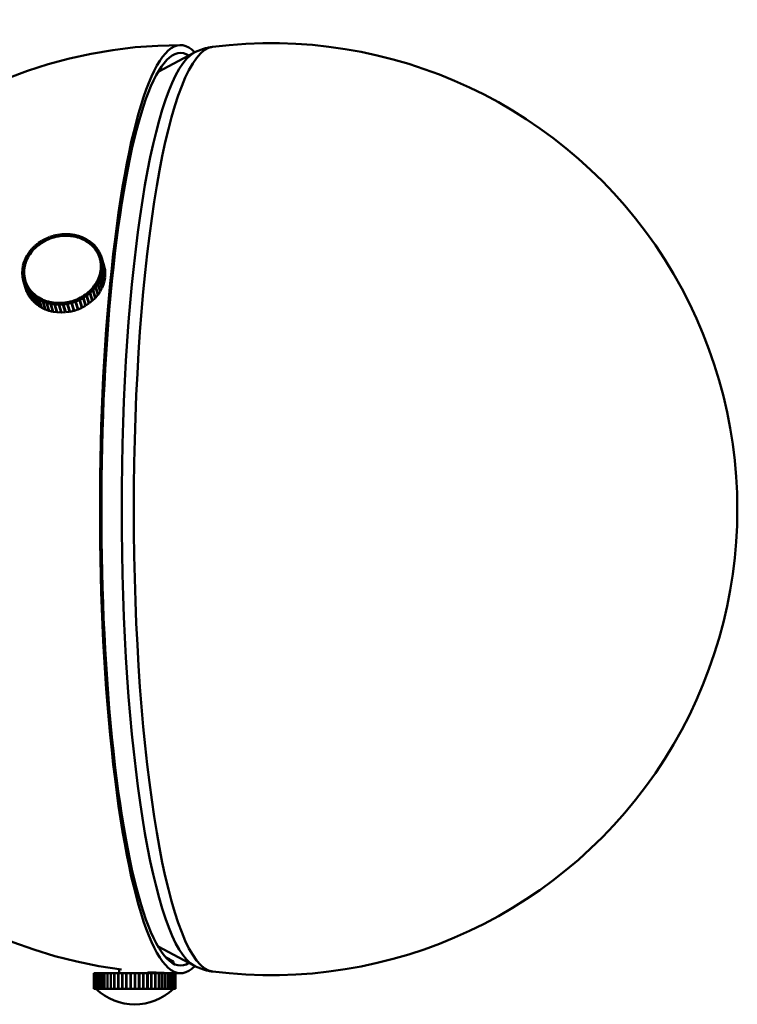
# Model space of a CAD drawing. Header units: millimetres. Extents: x 368 to 2623, y 481 to 1710.
# Tile 22 of 23: x 2531 to 2623, y 1259 to 1386. Entities that reach past the tile are written whole.
import ezdxf

# ---------------------------------------------------------------- set-up
doc = ezdxf.new("R2010")
doc.units = ezdxf.units.MM
doc.header["$LTSCALE"] = 11
doc.layers.add('Widoczne (ISO)', color=7, linetype='Continuous', lineweight=50)
doc.layers.add('Widoczne wąskie (ISO)', color=7, linetype='Continuous', lineweight=50)

msp = doc.modelspace()

# ---------------------------------------------------------------- linework, layer by layer
at = {"layer": 'Widoczne (ISO)'}
for p, q in [((2548.77, 1379.55), (2553.36, 1381.99)), ((2533.34, 1357.5), (2533.76, 1357.77)), ((2533.89, 1357.6), (2533.76, 1357.77)), ((2533.8, 1357.8), (2534.23, 1358.03)), ((2533.91, 1357.62), (2533.8, 1357.8)), ((2533.83, 1357.67), (2533.8, 1357.8)), ((2533.91, 1357.62), (2534.13, 1357.73)), ((2534.13, 1357.73), (2534.35, 1357.85)), ((2534.35, 1357.85), (2534.23, 1358.03)), ((2534.28, 1358.05), (2534.74, 1358.25)), ((2534.37, 1357.86), (2534.28, 1358.05)), ((2534.33, 1357.88), (2534.28, 1358.05)), ((2534.35, 1357.85), (2534.35, 1357.85)), ((2534.37, 1357.86), (2534.6, 1357.96)), ((2534.37, 1357.86), (2534.37, 1357.86)), ((2534.6, 1357.96), (2534.83, 1358.06)), ((2534.83, 1358.06), (2534.74, 1358.25)), ((2534.79, 1358.27), (2535.26, 1358.42)), ((2534.85, 1358.07), (2534.79, 1358.27)), ((2534.85, 1358.06), (2534.79, 1358.27)), ((2534.83, 1358.06), (2534.83, 1358.05)), ((2534.85, 1358.07), (2535.09, 1358.14)), ((2534.85, 1358.06), (2534.85, 1358.07)), ((2535.09, 1358.14), (2535.33, 1358.22)), ((2535.33, 1358.22), (2535.26, 1358.42)), ((2535.31, 1358.44), (2535.8, 1358.55)), ((2535.35, 1358.23), (2535.31, 1358.44)), ((2535.33, 1358.22), (2535.33, 1358.22)), ((2535.35, 1358.23), (2535.6, 1358.28)), ((2535.35, 1358.22), (2535.35, 1358.23)), ((2535.6, 1358.28), (2535.84, 1358.34)), ((2535.8, 1358.55), (2535.86, 1358.34)), ((2535.84, 1358.34), (2535.8, 1358.55)), ((2535.84, 1358.34), (2535.84, 1358.33)), ((2535.85, 1358.56), (2536.34, 1358.62)), ((2535.86, 1358.34), (2535.85, 1358.56)), ((2535.86, 1358.34), (2536.11, 1358.38)), ((2535.86, 1358.34), (2535.86, 1358.34)), ((2536.11, 1358.38), (2536.36, 1358.41)), ((2536.34, 1358.62), (2536.38, 1358.48)), ((2536.36, 1358.41), (2536.34, 1358.62)), ((2536.36, 1358.41), (2536.36, 1358.4)), ((2536.38, 1358.41), (2536.39, 1358.63)), ((2536.38, 1358.41), (2536.63, 1358.42)), ((2536.38, 1358.41), (2536.38, 1358.41)), ((2536.39, 1358.63), (2536.88, 1358.65)), ((2536.63, 1358.42), (2536.87, 1358.43)), ((2536.87, 1358.43), (2536.88, 1358.65)), ((2536.87, 1358.43), (2536.87, 1358.43)), ((2536.88, 1358.65), (2536.91, 1358.54)), ((2536.9, 1358.43), (2536.93, 1358.65)), ((2536.9, 1358.43), (2537.14, 1358.42)), ((2536.9, 1358.43), (2536.9, 1358.43)), ((2536.93, 1358.65), (2537.42, 1358.63)), ((2537.14, 1358.42), (2537.39, 1358.41)), ((2537.39, 1358.41), (2537.42, 1358.63)), ((2537.39, 1358.41), (2537.39, 1358.41)), ((2537.41, 1358.41), (2537.47, 1358.62)), ((2537.41, 1358.41), (2537.65, 1358.37)), ((2537.41, 1358.4), (2537.41, 1358.41)), ((2537.42, 1358.63), (2537.45, 1358.54)), ((2537.47, 1358.62), (2537.95, 1358.55)), ((2537.65, 1358.37), (2537.89, 1358.34)), ((2537.89, 1358.34), (2537.95, 1358.55)), ((2537.89, 1358.34), (2537.89, 1358.33)), ((2537.91, 1358.34), (2538, 1358.55)), ((2537.91, 1358.34), (2538.14, 1358.28)), ((2537.91, 1358.33), (2537.91, 1358.34)), ((2537.95, 1358.55), (2537.97, 1358.48)), ((2538, 1358.55), (2538.46, 1358.43)), ((2538.14, 1358.28), (2538.38, 1358.22)), ((2538.38, 1358.22), (2538.46, 1358.43)), ((2538.38, 1358.22), (2538.38, 1358.22)), ((2538.4, 1358.22), (2538.51, 1358.42)), ((2538.4, 1358.22), (2538.62, 1358.14)), ((2538.4, 1358.21), (2538.4, 1358.22)), ((2538.46, 1358.43), (2538.48, 1358.37)), ((2538.51, 1358.42), (2538.95, 1358.26)), ((2538.62, 1358.14), (2538.84, 1358.06)), ((2538.84, 1358.06), (2538.95, 1358.26)), ((2538.84, 1358.06), (2538.84, 1358.05)), ((2538.86, 1358.05), (2538.99, 1358.25)), ((2538.86, 1358.05), (2539.07, 1357.95)), ((2538.86, 1358.05), (2538.86, 1358.05)), ((2538.95, 1358.26), (2538.97, 1358.21)), ((2538.99, 1358.25), (2539.41, 1358.05)), ((2539.07, 1357.95), (2539.28, 1357.86)), ((2539.28, 1357.86), (2539.41, 1358.05)), ((2539.28, 1357.86), (2539.28, 1357.85)), ((2539.3, 1357.85), (2539.45, 1358.03)), ((2539.3, 1357.85), (2539.49, 1357.73)), ((2539.3, 1357.84), (2539.3, 1357.85)), ((2539.41, 1358.05), (2539.43, 1358)), ((2539.45, 1358.03), (2539.84, 1357.79)), ((2539.49, 1357.73), (2539.69, 1357.61)), ((2539.69, 1357.61), (2539.84, 1357.79)), ((2539.71, 1357.6), (2539.88, 1357.77)), ((2539.84, 1357.79), (2539.86, 1357.74)), ((2539.88, 1357.77), (2540.23, 1357.49)), ((2532.21, 1356.4), (2532.51, 1356.76)), ((2532.4, 1356.28), (2532.55, 1356.46)), ((2532.71, 1356.64), (2532.51, 1356.76)), ((2532.55, 1356.8), (2532.89, 1357.13)), ((2532.72, 1356.66), (2532.55, 1356.8)), ((2532.57, 1356.73), (2532.55, 1356.8)), ((2532.55, 1356.46), (2532.71, 1356.64)), ((2532.71, 1356.64), (2532.71, 1356.64)), ((2532.72, 1356.66), (2532.9, 1356.83)), ((2532.72, 1356.65), (2532.72, 1356.66)), ((2533.07, 1357), (2532.89, 1357.13)), ((2532.9, 1356.83), (2533.07, 1357)), ((2532.93, 1357.16), (2533.31, 1357.47)), ((2533.08, 1357.01), (2532.93, 1357.16)), ((2532.95, 1357.09), (2532.93, 1357.16)), ((2533.07, 1357), (2533.07, 1356.99)), ((2533.08, 1357.01), (2533.27, 1357.16)), ((2533.09, 1357.01), (2533.08, 1357.01)), ((2533.27, 1357.16), (2533.46, 1357.32)), ((2533.46, 1357.32), (2533.31, 1357.47)), ((2533.48, 1357.33), (2533.34, 1357.5)), ((2533.37, 1357.4), (2533.34, 1357.5)), ((2533.46, 1357.32), (2533.47, 1357.31)), ((2533.48, 1357.33), (2533.69, 1357.47)), ((2533.48, 1357.33), (2533.48, 1357.33)), ((2533.69, 1357.47), (2533.89, 1357.6)), ((2533.89, 1357.6), (2533.89, 1357.6)), ((2533.92, 1357.61), (2533.91, 1357.62)), ((2539.69, 1357.61), (2539.69, 1357.6)), ((2539.71, 1357.6), (2539.88, 1357.46)), ((2539.71, 1357.59), (2539.71, 1357.6)), ((2539.88, 1357.46), (2540.06, 1357.32)), ((2540.06, 1357.32), (2540.23, 1357.49)), ((2540.06, 1357.32), (2540.07, 1357.31)), ((2540.08, 1357.31), (2540.27, 1357.46)), ((2540.08, 1357.31), (2540.24, 1357.16)), ((2540.08, 1357.3), (2540.08, 1357.31)), ((2540.23, 1357.49), (2540.25, 1357.45)), ((2540.24, 1357.16), (2540.4, 1357)), ((2540.27, 1357.46), (2540.59, 1357.16)), ((2540.4, 1357), (2540.59, 1357.16)), ((2540.4, 1357), (2540.4, 1356.99)), ((2540.41, 1356.99), (2540.61, 1357.12)), ((2540.41, 1356.99), (2540.55, 1356.82)), ((2540.41, 1356.97), (2540.41, 1356.99)), ((2540.55, 1356.82), (2540.69, 1356.65)), ((2540.59, 1357.16), (2540.6, 1357.11)), ((2540.61, 1357.12), (2540.89, 1356.79)), ((2540.69, 1356.65), (2540.89, 1356.79)), ((2540.69, 1356.65), (2540.69, 1356.63)), ((2540.7, 1356.63), (2540.92, 1356.75)), ((2540.7, 1356.63), (2540.81, 1356.45)), ((2540.7, 1356.62), (2540.7, 1356.63)), ((2540.81, 1356.45), (2540.93, 1356.27)), ((2540.89, 1356.79), (2540.9, 1356.75)), ((2540.92, 1356.75), (2541.15, 1356.39)), ((2531.49, 1355.07), (2531.66, 1355.49)), ((2531.89, 1355.43), (2531.66, 1355.49)), ((2531.67, 1355.53), (2531.89, 1355.94)), ((2531.9, 1355.45), (2531.67, 1355.53)), ((2531.69, 1355.48), (2531.67, 1355.53)), ((2531.72, 1355.02), (2531.8, 1355.22)), ((2531.8, 1355.22), (2531.89, 1355.43)), ((2532.11, 1355.86), (2531.89, 1355.94)), ((2531.89, 1355.43), (2531.89, 1355.43)), ((2531.9, 1355.45), (2532.01, 1355.66)), ((2531.9, 1355.45), (2531.9, 1355.45)), ((2531.92, 1355.98), (2532.18, 1356.36)), ((2532.13, 1355.88), (2531.92, 1355.98)), ((2531.93, 1355.92), (2531.92, 1355.98)), ((2532.01, 1355.66), (2532.11, 1355.86)), ((2532.11, 1355.86), (2532.12, 1355.85)), ((2532.13, 1355.88), (2532.26, 1356.07)), ((2532.13, 1355.87), (2532.13, 1355.88)), ((2532.39, 1356.26), (2532.18, 1356.36)), ((2532.4, 1356.28), (2532.21, 1356.4)), ((2532.23, 1356.34), (2532.21, 1356.4)), ((2532.26, 1356.07), (2532.39, 1356.26)), ((2532.39, 1356.26), (2532.39, 1356.26)), ((2532.4, 1356.27), (2532.4, 1356.28)), ((2540.93, 1356.27), (2541.15, 1356.39)), ((2540.93, 1356.27), (2540.94, 1356.24)), ((2540.94, 1356.25), (2541.17, 1356.35)), ((2540.94, 1356.25), (2541.03, 1356.06)), ((2540.95, 1356.22), (2540.94, 1356.25)), ((2541.03, 1356.06), (2541.12, 1355.87)), ((2541.12, 1355.87), (2541.35, 1355.97)), ((2541.12, 1355.87), (2541.14, 1355.8)), ((2541.13, 1355.85), (2541.37, 1355.93)), ((2541.13, 1355.85), (2541.2, 1355.65)), ((2541.15, 1355.77), (2541.13, 1355.85)), ((2541.15, 1356.39), (2541.16, 1356.35)), ((2541.17, 1356.35), (2541.35, 1355.97)), ((2541.2, 1355.65), (2541.27, 1355.44)), ((2541.23, 1355.54), (2541.28, 1355.38)), ((2541.27, 1355.44), (2541.5, 1355.52)), ((2541.27, 1355.42), (2541.52, 1355.48)), ((2541.27, 1355.44), (2541.27, 1355.42)), ((2541.27, 1355.42), (2541.31, 1355.21)), ((2541.31, 1355.21), (2541.36, 1355.01)), ((2541.35, 1355.97), (2541.36, 1355.92)), ((2541.37, 1355.93), (2541.5, 1355.52)), ((2541.5, 1355.52), (2541.8, 1354.52)), ((2541.82, 1354.48), (2541.52, 1355.48)), ((2541.52, 1355.48), (2541.6, 1355.06)), ((2531.25, 1353.65), (2531.27, 1354.08)), ((2531.27, 1354.13), (2531.34, 1354.56)), ((2531.52, 1354.11), (2531.27, 1354.13)), ((2531.28, 1354.08), (2531.27, 1354.13)), ((2531.51, 1354.09), (2531.27, 1354.08)), ((2531.59, 1354.55), (2531.34, 1354.56)), ((2531.35, 1354.6), (2531.47, 1355.03)), ((2531.59, 1354.57), (2531.35, 1354.6)), ((2531.36, 1354.56), (2531.35, 1354.6)), ((2531.71, 1355), (2531.47, 1355.03)), ((2531.72, 1355.02), (2531.49, 1355.07)), ((2531.5, 1355.03), (2531.49, 1355.07)), ((2531.5, 1353.88), (2531.51, 1354.09)), ((2531.51, 1354.09), (2531.52, 1354.08)), ((2531.52, 1354.11), (2531.55, 1354.33)), ((2531.52, 1354.1), (2531.52, 1354.11)), ((2531.55, 1354.33), (2531.59, 1354.55)), ((2531.59, 1354.57), (2531.65, 1354.78)), ((2531.59, 1354.56), (2531.59, 1354.57)), ((2531.59, 1354.55), (2531.59, 1354.53)), ((2531.65, 1354.78), (2531.71, 1355)), ((2531.71, 1355), (2531.71, 1354.99)), ((2531.72, 1355.01), (2531.72, 1355.02)), ((2541.37, 1354.08), (2541.34, 1353.87)), ((2541.36, 1355.01), (2541.6, 1355.06)), ((2541.36, 1354.98), (2541.61, 1355.02)), ((2541.36, 1355.01), (2541.36, 1354.99)), ((2541.36, 1354.98), (2541.38, 1354.77)), ((2541.37, 1354.08), (2541.62, 1354.07)), ((2541.38, 1354.77), (2541.39, 1354.56)), ((2541.39, 1354.54), (2541.38, 1354.32)), ((2541.38, 1354.32), (2541.38, 1354.1)), ((2541.38, 1354.1), (2541.62, 1354.12)), ((2541.38, 1354.1), (2541.38, 1354.08)), ((2541.39, 1354.56), (2541.64, 1354.59)), ((2541.39, 1354.56), (2541.4, 1354.54)), ((2541.39, 1354.54), (2541.64, 1354.55)), ((2541.62, 1354.07), (2541.55, 1353.64)), ((2541.6, 1355.06), (2541.9, 1354.06)), ((2541.91, 1354.02), (2541.61, 1355.02)), ((2541.61, 1355.02), (2541.64, 1354.59)), ((2541.64, 1354.55), (2541.62, 1354.12)), ((2541.62, 1354.12), (2541.92, 1353.12)), ((2541.92, 1353.07), (2541.62, 1354.07)), ((2541.64, 1354.59), (2541.94, 1353.59)), ((2541.94, 1353.55), (2541.64, 1354.55)), ((2541.8, 1354.52), (2541.8, 1354.52)), ((2541.9, 1354.06), (2541.82, 1354.48)), ((2541.89, 1354.06), (2541.9, 1354.06)), ((2541.94, 1353.59), (2541.91, 1354.02)), ((2531.5, 1353.66), (2531.25, 1353.65)), ((2531.26, 1353.61), (2531.25, 1353.65)), ((2531.5, 1353.64), (2531.25, 1353.61)), ((2531.28, 1353.18), (2531.25, 1353.61)), ((2531.53, 1353.21), (2531.28, 1353.18)), ((2531.3, 1353.14), (2531.28, 1353.18)), ((2531.53, 1353.19), (2531.29, 1353.14)), ((2531.37, 1352.72), (2531.29, 1353.14)), ((2531.62, 1352.77), (2531.37, 1352.72)), ((2531.39, 1352.68), (2531.37, 1352.72)), ((2531.62, 1352.75), (2531.38, 1352.68)), ((2531.38, 1352.68), (2531.69, 1351.68)), ((2531.52, 1352.27), (2531.38, 1352.68)), ((2531.5, 1353.66), (2531.5, 1353.88)), ((2531.5, 1353.64), (2531.5, 1353.66)), ((2531.5, 1353.64), (2531.5, 1353.62)), ((2531.51, 1353.43), (2531.5, 1353.64)), ((2531.53, 1353.21), (2531.51, 1353.43)), ((2531.54, 1353.17), (2531.53, 1353.21)), ((2531.53, 1353.19), (2531.54, 1353.15)), ((2531.57, 1352.98), (2531.53, 1353.19)), ((2531.62, 1352.77), (2531.57, 1352.98)), ((2531.63, 1352.73), (2531.62, 1352.77)), ((2531.69, 1352.55), (2531.62, 1352.75)), ((2531.66, 1352.66), (2531.67, 1352.61)), ((2540.99, 1352.74), (2540.88, 1352.54)), ((2540.99, 1352.74), (2541.21, 1352.67)), ((2541.09, 1352.97), (2541, 1352.76)), ((2541, 1352.76), (2541.01, 1352.74)), ((2541, 1352.76), (2541.23, 1352.71)), ((2541.21, 1352.67), (2541, 1352.26)), ((2541.17, 1353.18), (2541.09, 1352.97)), ((2541.17, 1353.18), (2541.4, 1353.13)), ((2541.24, 1353.42), (2541.18, 1353.2)), ((2541.18, 1353.2), (2541.19, 1353.18)), ((2541.18, 1353.2), (2541.42, 1353.17)), ((2541.51, 1351.67), (2541.21, 1352.67)), ((2541.4, 1353.13), (2541.23, 1352.71)), ((2541.23, 1352.71), (2541.53, 1351.71)), ((2541.3, 1353.63), (2541.24, 1353.42)), ((2541.34, 1353.87), (2541.3, 1353.65)), ((2541.3, 1353.65), (2541.31, 1353.63)), ((2541.3, 1353.65), (2541.55, 1353.64)), ((2541.3, 1353.63), (2541.54, 1353.6)), ((2541.7, 1352.13), (2541.4, 1353.13)), ((2541.54, 1353.6), (2541.42, 1353.17)), ((2541.42, 1353.17), (2541.72, 1352.17)), ((2541.84, 1352.6), (2541.54, 1353.6)), ((2541.55, 1353.64), (2541.85, 1352.64)), ((2541.85, 1352.64), (2541.92, 1353.07)), ((2541.91, 1353.11), (2541.92, 1353.12)), ((2541.92, 1353.12), (2541.94, 1353.55)), ((2541.93, 1353.59), (2541.94, 1353.59)), ((2531.76, 1352.35), (2531.52, 1352.27)), ((2531.82, 1351.27), (2531.52, 1352.27)), ((2531.77, 1352.33), (2531.54, 1352.23)), ((2531.54, 1352.23), (2531.84, 1351.23)), ((2531.72, 1351.85), (2531.54, 1352.23)), ((2531.76, 1352.35), (2531.69, 1352.55)), ((2531.69, 1351.68), (2531.82, 1351.27)), ((2531.95, 1351.94), (2531.72, 1351.85)), ((2532.02, 1350.85), (2531.72, 1351.85)), ((2531.96, 1351.93), (2531.74, 1351.81)), ((2531.74, 1351.81), (2532.04, 1350.81)), ((2531.97, 1351.45), (2531.74, 1351.81)), ((2531.76, 1352.33), (2531.76, 1352.35)), ((2531.86, 1352.14), (2531.77, 1352.33)), ((2531.95, 1351.94), (2531.86, 1352.14)), ((2531.96, 1351.92), (2531.95, 1351.94)), ((2532.08, 1351.74), (2531.96, 1351.93)), ((2532.19, 1351.56), (2531.97, 1351.45)), ((2532.27, 1350.45), (2531.97, 1351.45)), ((2532.2, 1351.55), (2532, 1351.41)), ((2532, 1351.41), (2532.3, 1350.41)), ((2532.27, 1351.07), (2532, 1351.41)), ((2532.19, 1351.56), (2532.08, 1351.74)), ((2532.2, 1351.54), (2532.19, 1351.56)), ((2532.34, 1351.38), (2532.2, 1351.55)), ((2532.48, 1351.21), (2532.34, 1351.38)), ((2540.17, 1351.54), (2539.99, 1351.37)), ((2540.34, 1351.4), (2540, 1351.07)), ((2540.17, 1351.54), (2540.34, 1351.4)), ((2540.33, 1351.74), (2540.18, 1351.55)), ((2540.18, 1351.55), (2540.19, 1351.52)), ((2540.18, 1351.55), (2540.38, 1351.44)), ((2540.49, 1351.92), (2540.33, 1351.74)), ((2540.64, 1350.4), (2540.34, 1351.4)), ((2540.68, 1351.8), (2540.38, 1351.44)), ((2540.38, 1351.44), (2540.68, 1350.44)), ((2540.49, 1351.92), (2540.68, 1351.8)), ((2540.63, 1352.13), (2540.5, 1351.94)), ((2540.5, 1351.94), (2540.51, 1351.9)), ((2540.5, 1351.94), (2540.71, 1351.84)), ((2540.76, 1352.32), (2540.63, 1352.13)), ((2540.98, 1350.8), (2540.68, 1351.8)), ((2540.97, 1352.22), (2540.71, 1351.84)), ((2540.71, 1351.84), (2541.01, 1350.84)), ((2540.76, 1352.32), (2540.97, 1352.22)), ((2540.88, 1352.54), (2540.77, 1352.34)), ((2540.77, 1352.34), (2540.78, 1352.31)), ((2540.77, 1352.34), (2541, 1352.26)), ((2541.27, 1351.22), (2540.97, 1352.22)), ((2541, 1352.26), (2541.3, 1351.26)), ((2541.3, 1351.26), (2541.51, 1351.67)), ((2541.5, 1351.72), (2541.53, 1351.71)), ((2541.53, 1351.71), (2541.7, 1352.13)), ((2541.69, 1352.17), (2541.72, 1352.17)), ((2541.72, 1352.17), (2541.84, 1352.6)), ((2541.83, 1352.64), (2541.85, 1352.64)), ((2531.82, 1351.27), (2531.82, 1351.27)), ((2531.84, 1351.23), (2532.02, 1350.85)), ((2532.03, 1350.85), (2532.02, 1350.85)), ((2532.04, 1350.81), (2532.27, 1350.45)), ((2532.48, 1351.21), (2532.27, 1351.07)), ((2532.57, 1350.07), (2532.27, 1351.07)), ((2532.29, 1350.45), (2532.27, 1350.45)), ((2532.49, 1351.19), (2532.3, 1351.04)), ((2532.3, 1351.04), (2532.6, 1350.04)), ((2532.62, 1350.73), (2532.3, 1351.04)), ((2532.3, 1350.41), (2532.57, 1350.07)), ((2532.49, 1351.19), (2532.48, 1351.21)), ((2532.65, 1351.04), (2532.49, 1351.19)), ((2532.81, 1350.89), (2532.62, 1350.73)), ((2532.92, 1349.73), (2532.62, 1350.73)), ((2532.81, 1350.89), (2532.65, 1351.04)), ((2532.83, 1350.87), (2532.65, 1350.71)), ((2532.65, 1350.71), (2532.96, 1349.71)), ((2533.01, 1350.43), (2532.65, 1350.71)), ((2532.82, 1350.86), (2532.81, 1350.89)), ((2533, 1350.74), (2532.83, 1350.87)), ((2533.18, 1350.6), (2533, 1350.74)), ((2533.18, 1350.6), (2533.01, 1350.43)), ((2533.31, 1349.43), (2533.01, 1350.43)), ((2533.2, 1350.59), (2533.05, 1350.41)), ((2533.05, 1350.41), (2533.35, 1349.41)), ((2533.44, 1350.17), (2533.05, 1350.41)), ((2533.19, 1350.58), (2533.18, 1350.6)), ((2533.39, 1350.47), (2533.2, 1350.59)), ((2533.59, 1350.35), (2533.39, 1350.47)), ((2533.59, 1350.35), (2533.44, 1350.17)), ((2533.74, 1349.17), (2533.44, 1350.17)), ((2533.61, 1350.34), (2533.48, 1350.15)), ((2533.48, 1350.15), (2533.78, 1349.15)), ((2533.9, 1349.95), (2533.48, 1350.15)), ((2533.6, 1350.32), (2533.59, 1350.35)), ((2533.82, 1350.24), (2533.61, 1350.34)), ((2534.03, 1350.14), (2533.82, 1350.24)), ((2534.03, 1350.14), (2533.9, 1349.95)), ((2534.05, 1350.14), (2533.94, 1349.93)), ((2534.04, 1350.11), (2534.03, 1350.14)), ((2534.27, 1350.06), (2534.05, 1350.14)), ((2538.04, 1350.13), (2537.8, 1350.05)), ((2538.04, 1350.13), (2538.1, 1349.93)), ((2538.29, 1350.24), (2538.06, 1350.14)), ((2538.06, 1350.14), (2538.36, 1349.14)), ((2538.06, 1350.14), (2538.15, 1349.95)), ((2538.61, 1350.14), (2538.15, 1349.95)), ((2538.52, 1350.34), (2538.29, 1350.24)), ((2538.52, 1350.34), (2538.61, 1350.14)), ((2538.76, 1350.46), (2538.54, 1350.35)), ((2538.54, 1350.35), (2538.58, 1350.2)), ((2538.54, 1350.35), (2538.65, 1350.17)), ((2538.91, 1349.14), (2538.61, 1350.14)), ((2539.09, 1350.4), (2538.65, 1350.17)), ((2538.65, 1350.17), (2538.95, 1349.17)), ((2538.98, 1350.58), (2538.76, 1350.46)), ((2538.98, 1350.58), (2539.09, 1350.4)), ((2539.2, 1350.73), (2539, 1350.59)), ((2539, 1350.59), (2539.02, 1350.51)), ((2539, 1350.59), (2539.13, 1350.43)), ((2539.39, 1349.4), (2539.09, 1350.4)), ((2539.54, 1350.7), (2539.13, 1350.43)), ((2539.13, 1350.43), (2539.43, 1349.43)), ((2539.41, 1350.87), (2539.2, 1350.73)), ((2539.41, 1350.87), (2539.54, 1350.7)), ((2539.61, 1351.03), (2539.43, 1350.88)), ((2539.43, 1350.88), (2539.44, 1350.82)), ((2539.43, 1350.88), (2539.58, 1350.73)), ((2539.84, 1349.7), (2539.54, 1350.7)), ((2539.96, 1351.03), (2539.58, 1350.73)), ((2539.58, 1350.73), (2539.88, 1349.73)), ((2539.8, 1351.19), (2539.61, 1351.03)), ((2539.8, 1351.19), (2539.96, 1351.03)), ((2539.99, 1351.37), (2539.82, 1351.2)), ((2539.82, 1351.2), (2539.84, 1351.16)), ((2539.82, 1351.2), (2540, 1351.07)), ((2540.26, 1350.03), (2539.96, 1351.03)), ((2540, 1351.07), (2540.3, 1350.07)), ((2540.24, 1350.11), (2540.3, 1350.07)), ((2540.3, 1350.07), (2540.64, 1350.4)), ((2540.62, 1350.47), (2540.68, 1350.44)), ((2540.68, 1350.44), (2540.98, 1350.8)), ((2540.96, 1350.86), (2541.01, 1350.84)), ((2541.01, 1350.84), (2541.27, 1351.22)), ((2541.26, 1351.28), (2541.3, 1351.26)), ((2532.59, 1350.08), (2532.57, 1350.07)), ((2532.6, 1350.04), (2532.92, 1349.73)), ((2532.94, 1349.75), (2532.92, 1349.73)), ((2532.96, 1349.71), (2533.31, 1349.43)), ((2533.33, 1349.45), (2533.31, 1349.43)), ((2533.35, 1349.41), (2533.74, 1349.17)), ((2533.76, 1349.2), (2533.74, 1349.17)), ((2533.78, 1349.15), (2534.2, 1348.95)), ((2534.2, 1348.95), (2533.9, 1349.95)), ((2533.94, 1349.93), (2534.24, 1348.93)), ((2534.38, 1349.78), (2533.94, 1349.93)), ((2534.22, 1348.99), (2534.2, 1348.95)), ((2534.24, 1348.93), (2534.68, 1348.78)), ((2534.49, 1349.98), (2534.27, 1350.06)), ((2534.49, 1349.98), (2534.38, 1349.78)), ((2534.68, 1348.78), (2534.38, 1349.78)), ((2534.51, 1349.97), (2534.43, 1349.76)), ((2534.43, 1349.76), (2534.73, 1348.76)), ((2534.89, 1349.65), (2534.43, 1349.76)), ((2534.5, 1349.95), (2534.49, 1349.98)), ((2534.75, 1349.92), (2534.51, 1349.97)), ((2534.98, 1349.86), (2534.75, 1349.92)), ((2534.98, 1349.86), (2534.89, 1349.65)), ((2535.19, 1348.65), (2534.89, 1349.65)), ((2535, 1349.86), (2534.94, 1349.64)), ((2534.94, 1349.64), (2535.24, 1348.64)), ((2535.42, 1349.57), (2534.94, 1349.64)), ((2534.99, 1349.82), (2534.98, 1349.86)), ((2535.24, 1349.82), (2535, 1349.86)), ((2535.48, 1349.79), (2535.24, 1349.82)), ((2535.48, 1349.79), (2535.42, 1349.57)), ((2535.72, 1348.57), (2535.42, 1349.57)), ((2535.5, 1349.79), (2535.47, 1349.57)), ((2535.47, 1349.57), (2535.77, 1348.57)), ((2535.96, 1349.55), (2535.47, 1349.57)), ((2535.49, 1349.74), (2535.48, 1349.79)), ((2535.75, 1349.77), (2535.5, 1349.79)), ((2535.99, 1349.76), (2535.75, 1349.77)), ((2535.99, 1349.76), (2535.96, 1349.55)), ((2536.26, 1348.55), (2535.96, 1349.55)), ((2536.01, 1349.69), (2535.99, 1349.76)), ((2536.02, 1349.76), (2536.01, 1349.55)), ((2536.5, 1349.57), (2536.01, 1349.55)), ((2536.01, 1349.55), (2536.31, 1348.55)), ((2536.26, 1349.77), (2536.02, 1349.76)), ((2536.51, 1349.79), (2536.26, 1349.77)), ((2536.51, 1349.79), (2536.5, 1349.57)), ((2536.8, 1348.57), (2536.5, 1349.57)), ((2536.54, 1349.68), (2536.51, 1349.79)), ((2536.78, 1349.82), (2536.53, 1349.79)), ((2536.53, 1349.79), (2536.55, 1349.57)), ((2537.04, 1349.64), (2536.55, 1349.57)), ((2536.55, 1349.57), (2536.85, 1348.57)), ((2537.03, 1349.85), (2536.78, 1349.82)), ((2537.33, 1348.85), (2537.03, 1349.85)), ((2537.03, 1349.85), (2537.04, 1349.64)), ((2537.34, 1348.64), (2537.04, 1349.64)), ((2537.29, 1349.91), (2537.05, 1349.86)), ((2537.05, 1349.86), (2537.09, 1349.65)), ((2537.58, 1349.76), (2537.09, 1349.65)), ((2537.09, 1349.65), (2537.39, 1348.65)), ((2537.54, 1349.97), (2537.29, 1349.91)), ((2537.33, 1348.85), (2537.34, 1348.64)), ((2537.84, 1348.97), (2537.54, 1349.97)), ((2537.54, 1349.97), (2537.58, 1349.76)), ((2537.8, 1350.05), (2537.56, 1349.98)), ((2537.56, 1349.98), (2537.86, 1348.98)), ((2537.56, 1349.98), (2537.63, 1349.77)), ((2537.88, 1348.76), (2537.58, 1349.76)), ((2538.1, 1349.93), (2537.63, 1349.77)), ((2537.63, 1349.77), (2537.93, 1348.77)), ((2537.84, 1348.97), (2537.88, 1348.76)), ((2537.86, 1348.98), (2537.93, 1348.77)), ((2537.93, 1348.77), (2538.4, 1348.93)), ((2538.4, 1348.93), (2538.1, 1349.93)), ((2538.15, 1349.95), (2538.45, 1348.95)), ((2538.36, 1349.14), (2538.45, 1348.95)), ((2538.45, 1348.95), (2538.91, 1349.14)), ((2538.86, 1349.32), (2538.95, 1349.17)), ((2538.95, 1349.17), (2539.39, 1349.4)), ((2539.35, 1349.52), (2539.43, 1349.43)), ((2539.43, 1349.43), (2539.84, 1349.7)), ((2539.82, 1349.79), (2539.88, 1349.73)), ((2539.88, 1349.73), (2540.26, 1350.03)), ((2534.71, 1348.83), (2534.68, 1348.78)), ((2534.73, 1348.76), (2535.19, 1348.65)), ((2535.22, 1348.72), (2535.19, 1348.65)), ((2535.24, 1348.64), (2535.72, 1348.57)), ((2535.74, 1348.66), (2535.72, 1348.57)), ((2535.77, 1348.57), (2536.26, 1348.55)), ((2536.28, 1348.65), (2536.26, 1348.55)), ((2536.31, 1348.55), (2536.8, 1348.57)), ((2536.81, 1348.72), (2536.8, 1348.57)), ((2536.85, 1348.57), (2537.34, 1348.64)), ((2537.39, 1348.65), (2537.88, 1348.76)), ((2548.77, 1266.9), (2553.36, 1264.46)), ((2540.73, 1264.48), (2540.73, 1264.47)), ((2540.73, 1264.47), (2540.75, 1264.47)), ((2543.73, 1263.47), (2543.73, 1264)), ((2550.31, 1264.97), (2550.73, 1264.97)), ((2550.73, 1264.97), (2550.73, 1264.71)), ((2540.47, 1263.47), (2540.47, 1261.47)), ((2540.5, 1263.47), (2540.47, 1263.47)), ((2540.47, 1263.47), (2540.47, 1263.47)), ((2540.47, 1261.47), (2540.47, 1263.47)), ((2540.51, 1263.47), (2540.5, 1263.47)), ((2540.5, 1261.47), (2540.5, 1263.47)), ((2540.51, 1263.47), (2540.51, 1261.47)), ((2540.59, 1263.47), (2540.51, 1263.47)), ((2540.6, 1263.47), (2540.59, 1263.47)), ((2540.59, 1261.47), (2540.59, 1263.47)), ((2540.6, 1263.47), (2540.6, 1261.47)), ((2540.73, 1263.47), (2540.6, 1263.47)), ((2540.75, 1263.47), (2540.73, 1263.47)), ((2540.73, 1261.47), (2540.73, 1263.47)), ((2540.75, 1263.47), (2540.75, 1261.47)), ((2540.93, 1263.47), (2540.75, 1263.47)), ((2540.95, 1263.47), (2540.93, 1263.47)), ((2540.93, 1261.47), (2540.93, 1263.47)), ((2540.95, 1263.47), (2540.95, 1261.47)), ((2541.18, 1263.47), (2540.95, 1263.47)), ((2541.2, 1263.47), (2541.18, 1263.47)), ((2541.18, 1261.47), (2541.18, 1263.47)), ((2541.2, 1263.47), (2541.2, 1261.47)), ((2541.48, 1263.47), (2541.2, 1263.47)), ((2541.51, 1263.47), (2541.48, 1263.47)), ((2541.48, 1261.47), (2541.48, 1263.47)), ((2541.51, 1263.47), (2541.51, 1261.47)), ((2541.82, 1263.47), (2541.51, 1263.47)), ((2541.86, 1263.47), (2541.82, 1263.47)), ((2541.82, 1261.47), (2541.82, 1263.47)), ((2541.86, 1263.47), (2541.86, 1261.47)), ((2542.21, 1263.47), (2541.86, 1263.47)), ((2542.25, 1263.47), (2542.21, 1263.47)), ((2542.21, 1261.47), (2542.21, 1263.47)), ((2542.25, 1263.47), (2542.25, 1261.47)), ((2542.64, 1263.47), (2542.25, 1263.47)), ((2542.68, 1263.47), (2542.64, 1263.47)), ((2542.64, 1261.47), (2542.64, 1263.47)), ((2542.68, 1263.47), (2542.68, 1261.47)), ((2543.1, 1263.47), (2542.68, 1263.47)), ((2543.14, 1263.47), (2543.1, 1263.47)), ((2543.1, 1261.47), (2543.1, 1263.47)), ((2543.14, 1263.47), (2543.14, 1261.47)), ((2543.59, 1263.47), (2543.14, 1263.47)), ((2543.64, 1263.47), (2543.59, 1263.47)), ((2543.59, 1261.47), (2543.59, 1263.47)), ((2543.64, 1263.47), (2543.64, 1261.47)), ((2544.1, 1263.47), (2543.64, 1263.47)), ((2544.15, 1263.47), (2544.1, 1263.47)), ((2544.1, 1261.47), (2544.1, 1263.47)), ((2544.15, 1263.47), (2544.15, 1261.47)), ((2544.63, 1263.47), (2544.15, 1263.47)), ((2544.68, 1263.47), (2544.63, 1263.47)), ((2544.63, 1261.47), (2544.63, 1263.47)), ((2544.68, 1263.47), (2544.68, 1261.47)), ((2545.18, 1263.47), (2544.68, 1263.47)), ((2545.22, 1263.47), (2545.18, 1263.47)), ((2545.18, 1261.47), (2545.18, 1263.47)), ((2545.22, 1261.47), (2545.22, 1263.47)), ((2545.23, 1263.47), (2545.22, 1263.47)), ((2545.23, 1263.47), (2545.23, 1261.47)), ((2545.73, 1263.47), (2545.23, 1263.47)), ((2545.74, 1263.47), (2545.73, 1263.47)), ((2545.73, 1261.47), (2545.73, 1263.47)), ((2545.74, 1261.47), (2545.74, 1263.47)), ((2545.76, 1263.47), (2545.74, 1263.47)), ((2545.76, 1263.47), (2545.76, 1261.47)), ((2545.76, 1263.47), (2545.78, 1263.47)), ((2545.78, 1263.47), (2545.78, 1261.47)), ((2546.28, 1263.47), (2545.78, 1263.47)), ((2546.28, 1261.47), (2546.28, 1263.47)), ((2546.29, 1263.47), (2546.28, 1263.47)), ((2546.29, 1263.47), (2546.29, 1261.47)), ((2546.29, 1263.47), (2546.33, 1263.47)), ((2546.33, 1263.47), (2546.33, 1261.47)), ((2546.82, 1263.47), (2546.33, 1263.47)), ((2546.82, 1263.47), (2546.87, 1263.47)), ((2546.82, 1261.47), (2546.82, 1263.47)), ((2546.87, 1263.47), (2546.87, 1261.47)), ((2547.35, 1263.47), (2546.87, 1263.47)), ((2547.35, 1263.47), (2547.4, 1263.47)), ((2547.35, 1261.47), (2547.35, 1263.47)), ((2547.4, 1263.47), (2547.4, 1261.47)), ((2547.86, 1263.47), (2547.4, 1263.47)), ((2547.73, 1263.47), (2547.73, 1263.6)), ((2547.86, 1263.47), (2547.91, 1263.47)), ((2547.86, 1261.47), (2547.86, 1263.47)), ((2547.91, 1263.47), (2547.91, 1261.47)), ((2548.36, 1263.47), (2547.91, 1263.47)), ((2548.36, 1261.47), (2548.36, 1263.47)), ((2548.36, 1263.47), (2548.4, 1263.47)), ((2548.4, 1263.47), (2548.4, 1261.47)), ((2548.82, 1263.47), (2548.4, 1263.47)), ((2548.82, 1263.47), (2548.86, 1263.47)), ((2548.82, 1261.47), (2548.82, 1263.47)), ((2548.86, 1263.47), (2548.86, 1261.47)), ((2549.24, 1263.47), (2548.86, 1263.47)), ((2549.24, 1263.47), (2549.28, 1263.47)), ((2549.24, 1261.47), (2549.24, 1263.47)), ((2549.28, 1263.47), (2549.28, 1261.47)), ((2549.63, 1263.47), (2549.28, 1263.47)), ((2549.63, 1263.47), (2549.67, 1263.47)), ((2549.63, 1261.47), (2549.63, 1263.47)), ((2549.67, 1263.47), (2549.67, 1261.47)), ((2549.98, 1263.47), (2549.67, 1263.47)), ((2549.98, 1263.47), (2550.01, 1263.47)), ((2549.98, 1261.47), (2549.98, 1263.47)), ((2550.01, 1263.47), (2550.01, 1261.47)), ((2550.28, 1263.47), (2550.01, 1263.47)), ((2550.28, 1263.47), (2550.31, 1263.47)), ((2550.28, 1261.47), (2550.28, 1263.47)), ((2550.31, 1263.47), (2550.31, 1261.47)), ((2550.53, 1263.47), (2550.31, 1263.47)), ((2550.53, 1263.47), (2550.55, 1263.47)), ((2550.53, 1261.47), (2550.53, 1263.47)), ((2550.55, 1263.47), (2550.55, 1261.47)), ((2550.73, 1263.47), (2550.55, 1263.47)), ((2550.73, 1263.47), (2550.74, 1263.47)), ((2550.73, 1261.47), (2550.73, 1263.47)), ((2550.74, 1263.47), (2550.74, 1261.47)), ((2550.87, 1263.47), (2550.74, 1263.47)), ((2550.87, 1263.47), (2550.88, 1263.47)), ((2550.87, 1261.47), (2550.87, 1263.47)), ((2550.88, 1263.47), (2550.88, 1261.47)), ((2550.96, 1263.47), (2550.88, 1263.47)), ((2550.96, 1263.47), (2550.96, 1261.47)), ((2550.96, 1263.47), (2550.96, 1263.47)), ((2550.99, 1263.47), (2550.96, 1263.47)), ((2550.96, 1261.47), (2550.96, 1263.47)), ((2550.99, 1261.47), (2550.99, 1263.47)), ((2540.47, 1261.47), (2540.5, 1261.47)), ((2540.47, 1261.47), (2540.47, 1261.47)), ((2540.51, 1261.47), (2540.5, 1261.47)), ((2540.51, 1261.47), (2540.59, 1261.47)), ((2540.6, 1261.47), (2540.59, 1261.47)), ((2540.6, 1261.47), (2540.73, 1261.47)), ((2540.75, 1261.47), (2540.73, 1261.47)), ((2540.75, 1261.47), (2540.93, 1261.47)), ((2540.95, 1261.47), (2540.93, 1261.47)), ((2540.95, 1261.47), (2541.18, 1261.47)), ((2541.2, 1261.47), (2541.18, 1261.47)), ((2541.2, 1261.47), (2541.48, 1261.47)), ((2541.51, 1261.47), (2541.48, 1261.47)), ((2541.51, 1261.47), (2541.82, 1261.47)), ((2541.86, 1261.47), (2541.82, 1261.47)), ((2541.86, 1261.47), (2542.21, 1261.47)), ((2542.25, 1261.47), (2542.21, 1261.47)), ((2542.25, 1261.47), (2542.64, 1261.47)), ((2542.68, 1261.47), (2542.64, 1261.47)), ((2542.68, 1261.47), (2543.1, 1261.47)), ((2543.14, 1261.47), (2543.1, 1261.47)), ((2543.14, 1261.47), (2543.59, 1261.47)), ((2543.64, 1261.47), (2543.59, 1261.47)), ((2543.64, 1261.47), (2544.1, 1261.47)), ((2544.15, 1261.47), (2544.1, 1261.47)), ((2544.15, 1261.47), (2544.63, 1261.47)), ((2544.68, 1261.47), (2544.63, 1261.47)), ((2544.68, 1261.47), (2545.18, 1261.47)), ((2545.22, 1261.47), (2545.18, 1261.47)), ((2545.23, 1261.47), (2545.22, 1261.47)), ((2545.23, 1261.47), (2545.73, 1261.47)), ((2545.74, 1261.47), (2545.73, 1261.47)), ((2545.76, 1261.47), (2545.74, 1261.47)), ((2545.76, 1261.47), (2545.78, 1261.47)), ((2545.78, 1261.47), (2546.28, 1261.47)), ((2546.29, 1261.47), (2546.28, 1261.47)), ((2546.29, 1261.47), (2546.33, 1261.47)), ((2546.33, 1261.47), (2546.82, 1261.47)), ((2546.82, 1261.47), (2546.87, 1261.47)), ((2546.87, 1261.47), (2547.35, 1261.47)), ((2547.35, 1261.47), (2547.4, 1261.47)), ((2547.4, 1261.47), (2547.86, 1261.47)), ((2547.86, 1261.47), (2547.91, 1261.47)), ((2547.91, 1261.47), (2548.36, 1261.47)), ((2548.36, 1261.47), (2548.4, 1261.47)), ((2548.4, 1261.47), (2548.82, 1261.47)), ((2548.82, 1261.47), (2548.86, 1261.47)), ((2548.86, 1261.47), (2549.24, 1261.47)), ((2549.24, 1261.47), (2549.28, 1261.47)), ((2549.28, 1261.47), (2549.63, 1261.47)), ((2549.63, 1261.47), (2549.67, 1261.47)), ((2549.67, 1261.47), (2549.98, 1261.47)), ((2549.98, 1261.47), (2550.01, 1261.47)), ((2550.01, 1261.47), (2550.28, 1261.47)), ((2550.28, 1261.47), (2550.31, 1261.47)), ((2550.31, 1261.47), (2550.53, 1261.47)), ((2550.53, 1261.47), (2550.55, 1261.47)), ((2550.55, 1261.47), (2550.73, 1261.47)), ((2550.73, 1261.47), (2550.74, 1261.47)), ((2550.74, 1261.47), (2550.87, 1261.47)), ((2550.87, 1261.47), (2550.88, 1261.47)), ((2550.88, 1261.47), (2550.96, 1261.47)), ((2550.96, 1261.47), (2550.96, 1261.47)), ((2550.96, 1261.47), (2550.99, 1261.47))]:
    msp.add_line(p, q, dxfattribs=at)
for centre, radius, start, end in [((2563.29, 1323.22), 60, 262.7654, 97.2346), ((2551.64, 1323.22), 59.75, 90, 262.6769), ((2545.73, 1257.39), 9.08, 56.6015, 64.2563), ((2551.64, 1323.22), 59.75, 265.9676, 270), ((2545.73, 1266.72), 7.25, 226.3972, 313.6028)]:
    msp.add_arc(centre, radius, start, end, dxfattribs=at)
for centre, major_axis, ratio, start_param, end_param in [((2551.64, 1323.22), (0, 59.75), 0.173648, 6.106287, 9.601676), ((2551.64, 1323.22), (0, -58.75), 0.173648, 3.035789, 6.388989), ((2536.44, 1354.1), (4.79, 1.44), 0.852869, 1.806517, 1.911237), ((2536.44, 1354.1), (4.79, 1.44), 0.852869, 1.701797, 1.806517), ((2536.44, 1354.1), (4.79, 1.44), 0.852869, 1.597078, 1.701797), ((2536.44, 1354.1), (4.79, 1.44), 0.852869, 1.492358, 1.597078), ((2536.44, 1354.1), (4.79, 1.44), 0.852869, 1.387638, 1.492358), ((2536.44, 1354.1), (4.79, 1.44), 0.852869, 1.282918, 1.387638), ((2536.44, 1354.1), (4.79, 1.44), 0.852869, 1.178199, 1.282918), ((2536.44, 1354.1), (4.79, 1.44), 0.852869, 1.073479, 1.178199), ((2536.44, 1354.1), (4.79, 1.44), 0.852869, 0.968759, 1.073479), ((2536.44, 1354.1), (4.79, 1.44), 0.852869, 0.864039, 0.968759), ((2536.44, 1354.1), (4.79, 1.44), 0.852869, 0.75932, 0.864039), ((2536.44, 1354.1), (4.79, 1.44), 0.852869, 0.6546, 0.75932), ((2536.44, 1354.1), (4.79, 1.44), 0.852869, 0.54988, 0.6546), ((2536.44, 1354.1), (4.79, 1.44), 0.852869, 2.225396, 2.330116), ((2536.44, 1354.1), (4.79, 1.44), 0.852869, 2.120676, 2.225396), ((2536.44, 1354.1), (4.79, 1.44), 0.852869, 2.015957, 2.120676), ((2536.44, 1354.1), (4.79, 1.44), 0.852869, 1.911237, 2.015957), ((2536.44, 1354.1), (4.79, 1.44), 0.852869, 0.44516, 0.54988), ((2536.44, 1354.1), (4.79, 1.44), 0.852869, 0.340441, 0.44516), ((2536.44, 1354.1), (4.79, 1.44), 0.852869, 0.235721, 0.340441), ((2536.44, 1354.1), (4.79, 1.44), 0.852869, 0.131001, 0.235721), ((2536.44, 1354.1), (4.79, 1.44), 0.852869, 2.539555, 2.644275), ((2536.44, 1354.1), (4.79, 1.44), 0.852869, 2.434836, 2.539555), ((2536.44, 1354.1), (4.79, 1.44), 0.852869, 2.330116, 2.434836), ((2536.44, 1354.1), (4.79, 1.44), 0.852869, 0.026281, 0.131001), ((2536.44, 1354.1), (4.79, 1.44), 0.852869, 6.204747, 6.309467), ((2536.44, 1354.1), (4.79, 1.44), 0.852869, 6.100027, 6.204747), ((2536.44, 1354.1), (-4.79, -1.44), 0.852869, 5.890588, 5.995307), ((2536.44, 1354.1), (-4.79, -1.44), 0.852869, 5.785868, 5.890588), ((2536.44, 1354.1), (4.79, 1.44), 0.852869, 5.890588, 5.995307), ((2536.44, 1354.1), (4.79, 1.44), 0.852869, 5.995307, 6.100027), ((2536.44, 1354.1), (-4.79, -1.44), 0.852869, 5.995307, 6.100027), ((2536.44, 1354.1), (-4.79, -1.44), 0.852869, 6.100027, 6.204747), ((2536.44, 1354.1), (-4.79, -1.44), 0.852869, 6.204747, 6.309467), ((2536.44, 1354.1), (-4.79, -1.44), 0.852869, 2.434836, 2.539555), ((2536.44, 1354.1), (-4.79, -1.44), 0.852869, 2.539555, 2.644275), ((2536.44, 1354.1), (4.79, 1.44), 0.852869, 5.785868, 5.890588), ((2536.44, 1354.1), (-4.79, -1.44), 0.852869, 0.026281, 0.131001), ((2536.44, 1354.1), (-4.79, -1.44), 0.852869, 0.131001, 0.235721), ((2536.44, 1354.1), (-4.79, -1.44), 0.852869, 0.235721, 0.340441), ((2536.44, 1354.1), (-4.79, -1.44), 0.852869, 0.340441, 0.44516), ((2536.44, 1354.1), (-4.79, -1.44), 0.852869, 2.120676, 2.225396), ((2536.44, 1354.1), (-4.79, -1.44), 0.852869, 2.225396, 2.330116), ((2536.44, 1354.1), (-4.79, -1.44), 0.852869, 2.330116, 2.434836), ((2536.44, 1354.1), (-4.79, -1.44), 0.852869, 0.44516, 0.54988), ((2536.44, 1354.1), (-4.79, -1.44), 0.852869, 0.54988, 0.6546), ((2536.44, 1354.1), (-4.79, -1.44), 0.852869, 0.6546, 0.75932), ((2536.44, 1354.1), (-4.79, -1.44), 0.852869, 0.75932, 0.864039), ((2536.44, 1354.1), (-4.79, -1.44), 0.852869, 1.597078, 1.701797), ((2536.44, 1354.1), (-4.79, -1.44), 0.852869, 1.701797, 1.806517), ((2536.44, 1354.1), (-4.79, -1.44), 0.852869, 1.806517, 1.911237), ((2536.44, 1354.1), (-4.79, -1.44), 0.852869, 1.911237, 2.015957), ((2536.44, 1354.1), (-4.79, -1.44), 0.852869, 2.015957, 2.120676), ((2536.44, 1354.1), (-4.79, -1.44), 0.852869, 0.864039, 0.968759), ((2536.44, 1354.1), (-4.79, -1.44), 0.852869, 0.968759, 1.073479), ((2536.44, 1354.1), (-4.79, -1.44), 0.852869, 1.073479, 1.178199), ((2536.44, 1354.1), (-4.79, -1.44), 0.852869, 1.178199, 1.282918), ((2536.44, 1354.1), (-4.79, -1.44), 0.852869, 1.282918, 1.387638), ((2536.44, 1354.1), (-4.79, -1.44), 0.852869, 1.387638, 1.492358), ((2536.44, 1354.1), (-4.79, -1.44), 0.852869, 1.492358, 1.597078), ((2536.75, 1353.1), (-4.79, -1.44), 0.852869, 1.437429, 1.438287), ((2536.75, 1353.1), (-4.79, -1.44), 0.852869, 1.542281, 1.54709), ((2536.75, 1353.1), (-4.79, -1.44), 0.852869, 1.648449, 1.65194)]:
    msp.add_ellipse(centre, major_axis=major_axis, ratio=ratio, start_param=start_param, end_param=end_param, dxfattribs=at)
for points, knots in [([(2553.36, 1381.99), (2553.49, 1382.06), (2553.64, 1382.13), (2553.93, 1382.26), (2554.08, 1382.32), (2554.39, 1382.44), (2554.55, 1382.49), (2554.88, 1382.58), (2555.04, 1382.62), (2555.38, 1382.69), (2555.56, 1382.72), (2555.73, 1382.75)], [4.62049192, 4.62049192, 4.62049192, 4.62049192, 4.63446336, 4.63446336, 4.6484348, 4.6484348, 4.66240624, 4.66240624, 4.67637768, 4.67637768, 4.69034911, 4.69034911, 4.69034911, 4.69034911]), ([(2555.73, 1263.7), (2555.56, 1263.72), (2555.38, 1263.75), (2555.04, 1263.82), (2554.88, 1263.86), (2554.55, 1263.96), (2554.39, 1264.01), (2554.08, 1264.13), (2553.93, 1264.19), (2553.64, 1264.32), (2553.49, 1264.39), (2553.36, 1264.46)], [1.59283619, 1.59283619, 1.59283619, 1.59283619, 1.60680763, 1.60680763, 1.62077907, 1.62077907, 1.63475051, 1.63475051, 1.64872195, 1.64872195, 1.66269339, 1.66269339, 1.66269339, 1.66269339])]:
    msp.add_open_spline(points, degree=3, knots=knots, dxfattribs=at)
for points in [[(2548.77, 1379.55), (2548.75, 1379.54), (2548.74, 1379.54), (2548.73, 1379.53)], [(2548.73, 1266.92), (2548.74, 1266.91), (2548.75, 1266.9), (2548.77, 1266.9)]]:
    msp.add_open_spline(points, degree=3, dxfattribs=at)
at = {"layer": 'Widoczne wąskie (ISO)'}
for centre, major_axis, start_param, end_param in [((2554.3, 1323.22), (0, 59.01), 0.091897, 3.049696), ((2555.96, 1323.22), (0, -59.54), 3.163633, 6.261145), ((2549.67, 1323.22), (0, 56.56), 0.091897, 0.096271), ((2549.67, 1323.22), (0, -56.56), 6.186915, 6.191288)]:
    msp.add_ellipse(centre, major_axis=major_axis, ratio=0.173648, start_param=start_param, end_param=end_param, dxfattribs=at)

doc.saveas('drawing.dxf')
